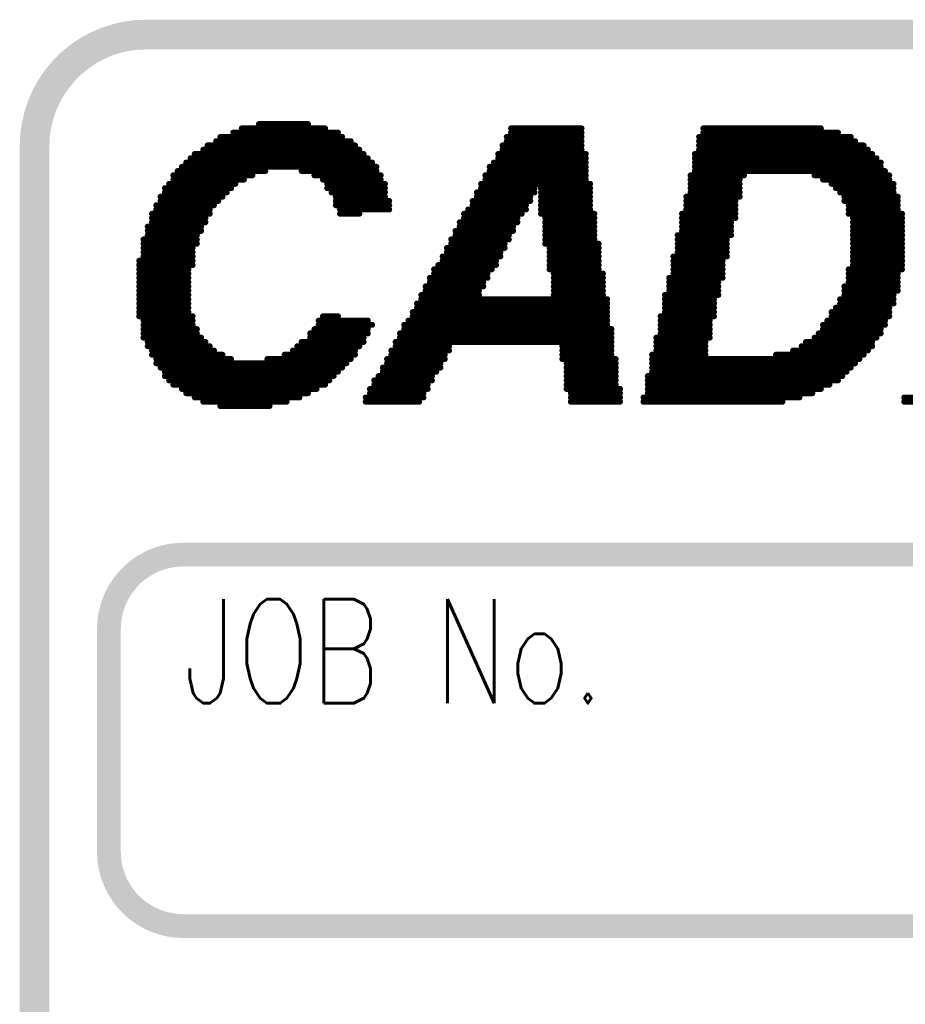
# Model space of a CAD drawing. Extents: x -1 to 210, y -5 to 148.
# Tile 27 of 52: x 5 to 13, y 140 to 148. Entities that reach past the tile are written whole.
import ezdxf

# ---------------------------------------------------------------- set-up
doc = ezdxf.new("R2010")
doc.units = 0
doc.layers.add('2D_LINE_00', color=5, linetype='CONTINUOUS')
doc.layers.add('TEXT_00', color=5, linetype='CONTINUOUS')
doc.styles.add('W0$127', font='simplex', dxfattribs={"width": 0.75})

# ---------------------------------------------------------------- blocks, each defined once
blk = doc.blocks.new('SMOOTH_0$0508')
at = {"const_width": 0.0254}
blk.add_lwpolyline([(-0.0127, 0, 1), (0.0127, 0, 1)], format="xyb", close=True, dxfattribs=at)
blk = doc.blocks.new('DRAWING_2')
at = {"layer": '2D_LINE_00'}
for points, const_width in [([(0, 0, 0.414214), (0.9525, -0.9525), (62.5475, -0.9525, 0.414214), (63.5, 0), (63.5, 10.795, 0.414214), (62.5475, 11.7475), (22.86, 11.7475, -0.414214), (21.9075, 12.7), (21.9075, 14.605, 0.414214), (20.955, 15.5575), (0.9525, 15.5575, 0.414214), (0, 14.605)], 0.254), ([(16.51, 10.4775, 0.414214), (15.875, 11.1125), (1.27, 11.1125, 0.414214), (0.635, 10.4775), (0.635, 8.5725, 0.414214), (1.27, 7.9375), (15.875, 7.9375, 0.414214), (16.51, 8.5725)], 0.2032)]:
    blk.add_lwpolyline(points, format="xyb", close=True, dxfattribs=dict(at, const_width=const_width))
at = {"layer": '2D_LINE_00', "const_width": 0.0508}
for points in [[(1.9161, 14.7923), (2.336, 14.7923)], [(1.697, 14.7193), (2.5916, 14.7193)], [(1.7701, 14.7558), (2.4821, 14.7558)], [(4.0704, 14.7558), (4.6728, 14.7558)], [(4.0704, 14.7193), (4.6728, 14.7193)], [(5.7134, 14.7558), (6.7175, 14.7558)], [(5.7134, 14.7193), (6.8636, 14.7193)], [(1.551, 14.6463), (2.7011, 14.6463)], [(1.5875, 14.6828), (2.6281, 14.6828)], [(4.0338, 14.6828), (4.6728, 14.6828)], [(4.0338, 14.6463), (4.6728, 14.6463)], [(5.6769, 14.6828), (6.9731, 14.6828)], [(5.6769, 14.6463), (7.0096, 14.6463)], [(1.3684, 14.5367), (2.8107, 14.5367)], [(1.4414, 14.5732), (2.7742, 14.5732)], [(1.478, 14.6098), (2.7376, 14.6098)], [(3.9608, 14.5367), (4.7093, 14.5367)], [(3.9973, 14.6098), (4.6728, 14.6098)], [(3.9973, 14.5732), (4.6728, 14.5732)], [(5.6404, 14.5367), (7.1557, 14.5367)], [(5.6769, 14.6098), (7.0826, 14.6098)], [(5.6769, 14.5732), (7.1191, 14.5732)], [(1.2954, 14.4637), (2.8837, 14.4637)], [(1.3319, 14.5002), (2.8472, 14.5002)], [(3.9243, 14.4637), (4.7093, 14.4637)], [(3.9608, 14.5002), (4.7093, 14.5002)], [(5.6404, 14.5002), (7.1922, 14.5002)], [(5.6404, 14.4637), (7.2287, 14.4637)], [(1.2224, 14.3907), (1.9709, 14.3907)], [(1.2589, 14.4272), (2.9202, 14.4272)], [(2.2812, 14.3907), (2.9202, 14.3907)], [(3.8878, 14.4272), (4.7093, 14.4272)], [(3.8878, 14.3907), (4.7093, 14.3907)], [(5.6404, 14.4272), (7.2287, 14.4272)], [(5.6404, 14.3907), (7.2652, 14.3907)], [(1.1859, 14.3542), (1.8613, 14.3542)], [(1.1859, 14.3177), (1.7883, 14.3177)], [(2.3908, 14.3542), (2.9567, 14.3542)], [(2.4638, 14.3177), (2.9567, 14.3177)], [(3.8513, 14.3542), (4.7093, 14.3542)], [(3.8513, 14.3177), (4.7093, 14.3177)], [(5.6039, 14.3542), (6.0603, 14.3542)], [(5.6039, 14.3177), (6.0238, 14.3177)], [(6.6627, 14.3542), (7.3017, 14.3542)], [(6.7358, 14.3177), (7.3017, 14.3177)], [(1.1128, 14.2446), (1.6788, 14.2446)], [(1.1128, 14.2081), (1.6423, 14.2081)], [(1.1494, 14.2812), (1.7153, 14.2812)], [(2.5003, 14.2812), (2.9932, 14.2812)], [(2.5003, 14.2446), (2.9932, 14.2446)], [(2.5368, 14.2081), (2.9932, 14.2081)], [(3.7782, 14.2081), (4.2712, 14.2081)], [(3.8148, 14.2812), (4.7458, 14.2812)], [(3.8148, 14.2446), (4.2712, 14.2446)], [(4.3259, 14.2446), (4.7458, 14.2446)], [(4.3259, 14.2081), (4.7458, 14.2081)], [(5.6039, 14.2812), (6.0238, 14.2812)], [(5.6039, 14.2446), (6.0238, 14.2446)], [(5.6039, 14.2081), (6.0238, 14.2081)], [(6.8088, 14.2812), (7.3382, 14.2812)], [(6.8453, 14.2446), (7.3382, 14.2446)], [(6.8818, 14.2081), (7.3382, 14.2081)], [(1.0763, 14.1716), (1.6058, 14.1716)], [(1.0763, 14.1351), (1.5692, 14.1351)], [(2.5733, 14.1716), (2.9932, 14.1716)], [(2.5733, 14.1351), (3.0297, 14.1351)], [(3.7417, 14.1351), (4.2347, 14.1351)], [(3.7782, 14.1716), (4.2347, 14.1716)], [(4.3259, 14.1716), (4.7458, 14.1716)], [(4.3259, 14.1351), (4.7458, 14.1351)], [(5.5674, 14.1716), (6.0238, 14.1716)], [(5.5674, 14.1351), (5.9873, 14.1351)], [(6.9183, 14.1716), (7.3747, 14.1716)], [(6.9183, 14.1351), (7.3747, 14.1351)], [(1.0398, 14.0986), (1.5327, 14.0986)], [(1.0398, 14.0621), (1.4962, 14.0621)], [(2.5733, 14.0986), (3.0297, 14.0986)], [(2.6098, 14.0621), (3.0297, 14.0621)], [(3.7052, 14.0621), (4.1981, 14.0621)], [(3.7417, 14.0986), (4.1981, 14.0986)], [(4.3259, 14.0986), (4.7458, 14.0986)], [(4.3259, 14.0621), (4.7458, 14.0621)], [(5.5674, 14.0986), (5.9873, 14.0986)], [(5.5674, 14.0621), (5.9873, 14.0621)], [(6.9548, 14.0986), (7.3747, 14.0986)], [(6.9548, 14.0621), (7.3747, 14.0621)], [(1.0033, 14.0256), (1.4962, 14.0256)], [(1.0033, 13.9891), (1.4597, 13.9891)], [(1.0033, 13.9525), (1.4597, 13.9525)], [(2.6098, 14.0256), (2.7742, 14.0256)], [(3.6322, 13.9525), (4.1251, 13.9525)], [(3.6687, 14.0256), (4.1616, 14.0256)], [(3.6687, 13.9891), (4.1251, 13.9891)], [(4.3259, 14.0256), (4.7823, 14.0256)], [(4.3624, 13.9891), (4.7823, 13.9891)], [(4.3624, 13.9525), (4.7823, 13.9525)], [(5.5309, 14.0256), (5.9873, 14.0256)], [(5.5309, 13.9891), (5.9873, 13.9891)], [(5.5309, 13.9525), (5.9507, 13.9525)], [(6.9548, 14.0256), (7.4112, 14.0256)], [(6.9913, 13.9891), (7.4112, 13.9891)], [(6.9913, 13.9525), (7.4112, 13.9525)], [(0.9668, 13.916), (1.4232, 13.916)], [(0.9668, 13.8795), (1.4232, 13.8795)], [(3.5957, 13.8795), (4.0886, 13.8795)], [(3.6322, 13.916), (4.0886, 13.916)], [(4.3624, 13.916), (4.7823, 13.916)], [(4.3624, 13.8795), (4.7823, 13.8795)], [(5.5309, 13.916), (5.9507, 13.916)], [(5.5309, 13.8795), (5.9507, 13.8795)], [(6.9913, 13.916), (7.4112, 13.916)], [(6.9913, 13.8795), (7.4112, 13.8795)], [(0.9303, 13.8065), (1.3867, 13.8065)], [(0.9668, 13.843), (1.3867, 13.843)], [(3.5592, 13.8065), (4.0521, 13.8065)], [(3.5957, 13.843), (4.0521, 13.843)], [(4.3624, 13.843), (4.7823, 13.843)], [(4.3624, 13.8065), (4.7823, 13.8065)], [(5.4943, 13.843), (5.9507, 13.843)], [(5.4943, 13.8065), (5.9142, 13.8065)], [(6.9913, 13.843), (7.4112, 13.843)], [(6.9913, 13.8065), (7.4112, 13.8065)], [(0.9303, 13.77), (1.3867, 13.77)], [(0.9303, 13.7335), (1.3502, 13.7335)], [(0.9303, 13.6969), (1.3502, 13.6969)], [(3.5227, 13.7335), (4.0156, 13.7335)], [(3.5227, 13.6969), (3.9791, 13.6969)], [(3.5592, 13.77), (4.0156, 13.77)], [(4.3624, 13.77), (4.8189, 13.77)], [(4.399, 13.7335), (4.8189, 13.7335)], [(4.399, 13.6969), (4.8189, 13.6969)], [(5.4943, 13.77), (5.9142, 13.77)], [(5.4943, 13.7335), (5.9142, 13.7335)], [(5.4943, 13.6969), (5.9142, 13.6969)], [(6.9913, 13.77), (7.4112, 13.77)], [(6.9913, 13.7335), (7.4112, 13.7335)], [(6.9913, 13.6969), (7.4112, 13.6969)], [(0.8938, 13.6239), (1.3502, 13.6239)], [(0.9303, 13.6604), (1.3502, 13.6604)], [(3.4861, 13.6604), (3.9791, 13.6604)], [(3.4861, 13.6239), (3.9426, 13.6239)], [(4.399, 13.6604), (4.8189, 13.6604)], [(4.399, 13.6239), (4.8189, 13.6239)], [(5.4578, 13.6604), (5.9142, 13.6604)], [(5.4578, 13.6239), (5.8777, 13.6239)], [(6.9913, 13.6604), (7.4112, 13.6604)], [(6.9913, 13.6239), (7.4112, 13.6239)], [(0.8938, 13.5874), (1.3502, 13.5874)], [(0.8938, 13.5509), (1.3137, 13.5509)], [(3.4131, 13.5509), (3.906, 13.5509)], [(3.4496, 13.5874), (3.9426, 13.5874)], [(4.399, 13.5874), (4.8189, 13.5874)], [(4.399, 13.5509), (4.8189, 13.5509)], [(5.4578, 13.5874), (5.8777, 13.5874)], [(5.4578, 13.5509), (5.8777, 13.5509)], [(6.9548, 13.5509), (7.4112, 13.5509)], [(6.9913, 13.5874), (7.4112, 13.5874)], [(0.8938, 13.5144), (1.3137, 13.5144)], [(0.8938, 13.4779), (1.3137, 13.4779)], [(0.8938, 13.4414), (1.3137, 13.4414)], [(3.3766, 13.4779), (3.8695, 13.4779)], [(3.3766, 13.4414), (3.833, 13.4414)], [(3.4131, 13.5144), (3.8695, 13.5144)], [(4.4355, 13.5144), (4.8554, 13.5144)], [(4.4355, 13.4779), (4.8554, 13.4779)], [(4.4355, 13.4414), (4.8554, 13.4414)], [(5.4213, 13.4779), (5.8777, 13.4779)], [(5.4213, 13.4414), (5.8412, 13.4414)], [(5.4578, 13.5144), (5.8777, 13.5144)], [(6.9548, 13.5144), (7.3747, 13.5144)], [(6.9548, 13.4779), (7.3747, 13.4779)], [(6.9548, 13.4414), (7.3747, 13.4414)], [(0.8938, 13.4048), (1.3137, 13.4048)], [(0.8938, 13.3683), (1.3137, 13.3683)], [(3.3401, 13.4048), (3.833, 13.4048)], [(3.3401, 13.3683), (3.7965, 13.3683)], [(4.4355, 13.4048), (4.8554, 13.4048)], [(4.4355, 13.3683), (4.8554, 13.3683)], [(5.4213, 13.4048), (5.8412, 13.4048)], [(5.4213, 13.3683), (5.8412, 13.3683)], [(6.9183, 13.4048), (7.3747, 13.4048)], [(6.9183, 13.3683), (7.3747, 13.3683)], [(0.8938, 13.3318), (1.3137, 13.3318)], [(0.8938, 13.2953), (1.3137, 13.2953)], [(3.3036, 13.3318), (3.7965, 13.3318)], [(3.3036, 13.2953), (4.8919, 13.2953)], [(4.4355, 13.3318), (4.8554, 13.3318)], [(5.3848, 13.3318), (5.8412, 13.3318)], [(5.3848, 13.2953), (5.8047, 13.2953)], [(6.8818, 13.2953), (7.3382, 13.2953)], [(6.9183, 13.3318), (7.3382, 13.3318)], [(0.8938, 13.2588), (1.3137, 13.2588)], [(0.8938, 13.2223), (1.3137, 13.2223)], [(3.2671, 13.2588), (4.8919, 13.2588)], [(3.2671, 13.2223), (4.8919, 13.2223)], [(5.3848, 13.2588), (5.8047, 13.2588)], [(5.3848, 13.2223), (5.8047, 13.2223)], [(6.8453, 13.2223), (7.3017, 13.2223)], [(6.8818, 13.2588), (7.3382, 13.2588)], [(0.8938, 13.1858), (1.3137, 13.1858)], [(0.8938, 13.1493), (1.3502, 13.1493)], [(0.9303, 13.1128), (1.3502, 13.1128)], [(2.4273, 13.1128), (2.8472, 13.1128)], [(2.4638, 13.1493), (2.5916, 13.1493)], [(3.194, 13.1128), (4.8919, 13.1128)], [(3.2306, 13.1858), (4.8919, 13.1858)], [(3.2306, 13.1493), (4.8919, 13.1493)], [(5.3483, 13.1493), (5.8047, 13.1493)], [(5.3483, 13.1128), (5.7682, 13.1128)], [(5.3848, 13.1858), (5.8047, 13.1858)], [(6.7723, 13.1128), (7.2652, 13.1128)], [(6.8088, 13.1858), (7.3017, 13.1858)], [(6.8088, 13.1493), (7.3017, 13.1493)], [(0.9303, 13.0762), (1.3502, 13.0762)], [(0.9303, 13.0397), (1.3867, 13.0397)], [(2.3908, 13.0397), (2.8472, 13.0397)], [(2.4273, 13.0762), (2.8837, 13.0762)], [(3.1575, 13.0762), (4.8919, 13.0762)], [(3.1575, 13.0397), (4.9284, 13.0397)], [(5.3483, 13.0762), (5.7682, 13.0762)], [(5.3483, 13.0397), (5.7682, 13.0397)], [(6.7358, 13.0762), (7.2652, 13.0762)], [(6.7358, 13.0397), (7.2287, 13.0397)], [(0.9303, 13.0032), (1.3867, 13.0032)], [(0.9303, 12.9667), (1.4232, 12.9667)], [(2.3543, 13.0032), (2.8472, 13.0032)], [(2.3543, 12.9667), (2.8107, 12.9667)], [(3.121, 13.0032), (4.9284, 13.0032)], [(3.121, 12.9667), (4.9284, 12.9667)], [(5.3118, 12.9667), (5.7682, 12.9667)], [(5.3483, 13.0032), (5.7682, 13.0032)], [(6.6627, 12.9667), (7.1922, 12.9667)], [(6.6993, 13.0032), (7.2287, 13.0032)], [(0.9668, 12.9302), (1.4597, 12.9302)], [(0.9668, 12.8937), (1.4962, 12.8937)], [(1.0033, 12.8572), (1.5327, 12.8572)], [(2.2082, 12.8572), (2.7376, 12.8572)], [(2.2447, 12.8937), (2.7742, 12.8937)], [(2.2812, 12.9302), (2.8107, 12.9302)], [(3.048, 12.8572), (3.5409, 12.8572)], [(3.0845, 12.9302), (4.9284, 12.9302)], [(3.0845, 12.8937), (3.5409, 12.8937)], [(4.5085, 12.8937), (4.9284, 12.8937)], [(4.5085, 12.8572), (4.9284, 12.8572)], [(5.3118, 12.9302), (5.7317, 12.9302)], [(5.3118, 12.8937), (5.7317, 12.8937)], [(5.3118, 12.8572), (5.7317, 12.8572)], [(6.4802, 12.8572), (7.1191, 12.8572)], [(6.5532, 12.8937), (7.1557, 12.8937)], [(6.5897, 12.9302), (7.1557, 12.9302)], [(1.0033, 12.8207), (1.6058, 12.8207)], [(1.0398, 12.7841), (1.6788, 12.7841)], [(1.9891, 12.7841), (2.7011, 12.7841)], [(2.1352, 12.8207), (2.7376, 12.8207)], [(3.0115, 12.7841), (3.5044, 12.7841)], [(3.048, 12.8207), (3.5044, 12.8207)], [(4.5085, 12.8207), (4.9284, 12.8207)], [(4.5085, 12.7841), (4.9649, 12.7841)], [(5.2753, 12.8207), (5.7317, 12.8207)], [(5.2753, 12.7841), (7.0461, 12.7841)], [(6.3341, 12.8207), (7.0826, 12.8207)], [(1.0398, 12.7476), (2.6646, 12.7476)], [(1.0763, 12.7111), (2.6281, 12.7111)], [(2.975, 12.7111), (3.4679, 12.7111)], [(3.0115, 12.7476), (3.4679, 12.7476)], [(4.545, 12.7476), (4.9649, 12.7476)], [(4.545, 12.7111), (4.9649, 12.7111)], [(5.2753, 12.7476), (7.0096, 12.7476)], [(5.2753, 12.7111), (6.9731, 12.7111)], [(1.1128, 12.6746), (2.5916, 12.6746)], [(1.1128, 12.6381), (2.5551, 12.6381)], [(1.1494, 12.6016), (2.5186, 12.6016)], [(2.9019, 12.6016), (3.3949, 12.6016)], [(2.9385, 12.6381), (3.3949, 12.6381)], [(2.975, 12.6746), (3.4314, 12.6746)], [(4.545, 12.6746), (4.9649, 12.6746)], [(4.545, 12.6381), (4.9649, 12.6381)], [(4.545, 12.6016), (4.9649, 12.6016)], [(5.2387, 12.6381), (6.9001, 12.6381)], [(5.2387, 12.6016), (6.8636, 12.6016)], [(5.2753, 12.6746), (6.9366, 12.6746)], [(1.1859, 12.5651), (2.4821, 12.5651)], [(1.2589, 12.5285), (2.409, 12.5285)], [(2.8654, 12.5285), (3.3584, 12.5285)], [(2.9019, 12.5651), (3.3584, 12.5651)], [(4.545, 12.5651), (4.9649, 12.5651)], [(4.545, 12.5285), (5.0014, 12.5285)], [(5.2387, 12.5651), (6.7905, 12.5651)], [(5.2387, 12.5285), (6.7175, 12.5285)], [(1.2954, 12.492), (2.336, 12.492)], [(1.3684, 12.4555), (2.263, 12.4555)], [(2.8289, 12.4555), (3.3218, 12.4555)], [(2.8654, 12.492), (3.3218, 12.492)], [(4.5815, 12.492), (5.0014, 12.492)], [(4.5815, 12.4555), (5.0014, 12.4555)], [(5.2022, 12.4555), (6.5349, 12.4555)], [(5.2387, 12.492), (6.6445, 12.492)], [(7.4295, 12.4555), (9.2004, 12.4555)], [(1.4414, 12.419), (2.1534, 12.419)], [(1.5875, 12.3825), (2.0074, 12.3825)], [(2.8289, 12.419), (3.2853, 12.419)], [(4.5815, 12.419), (5.0014, 12.419)], [(5.2022, 12.419), (6.3889, 12.419)], [(7.4295, 12.419), (9.2004, 12.419)]]:
    blk.add_lwpolyline(points, dxfattribs=at)
at = {"layer": '2D_LINE_00'}
for p in [(1.9161, 14.7923), (2.336, 14.7923), (1.697, 14.7193), (1.7701, 14.7558), (2.4821, 14.7558), (2.5916, 14.7193), (4.0704, 14.7558), (4.0704, 14.7193), (4.6728, 14.7558), (4.6728, 14.7193), (5.7134, 14.7558), (5.7134, 14.7193), (6.7175, 14.7558), (6.8636, 14.7193), (1.551, 14.6463), (1.5875, 14.6828), (2.6281, 14.6828), (2.7011, 14.6463), (4.0338, 14.6828), (4.0338, 14.6463), (4.6728, 14.6828), (4.6728, 14.6463), (5.6769, 14.6828), (5.6769, 14.6463), (6.9731, 14.6828), (7.0096, 14.6463), (1.3684, 14.5367), (1.4414, 14.5732), (1.478, 14.6098), (2.7376, 14.6098), (2.7742, 14.5732), (2.8107, 14.5367), (3.9608, 14.5367), (3.9973, 14.6098), (3.9973, 14.5732), (4.6728, 14.6098), (4.6728, 14.5732), (4.7093, 14.5367), (5.6404, 14.5367), (5.6769, 14.6098), (5.6769, 14.5732), (7.0826, 14.6098), (7.1191, 14.5732), (7.1557, 14.5367), (1.2954, 14.4637), (1.3319, 14.5002), (2.8472, 14.5002), (2.8837, 14.4637), (3.9243, 14.4637), (3.9608, 14.5002), (4.7093, 14.5002), (4.7093, 14.4637), (5.6404, 14.5002), (5.6404, 14.4637), (7.1922, 14.5002), (7.2287, 14.4637), (1.2224, 14.3907), (1.2589, 14.4272), (1.9709, 14.3907), (2.2812, 14.3907), (2.9202, 14.4272), (2.9202, 14.3907), (3.8878, 14.4272), (3.8878, 14.3907), (4.7093, 14.4272), (4.7093, 14.3907), (5.6404, 14.4272), (5.6404, 14.3907), (7.2287, 14.4272), (7.2652, 14.3907), (1.1859, 14.3542), (1.1859, 14.3177), (1.7883, 14.3177), (1.8613, 14.3542), (2.3908, 14.3542), (2.4638, 14.3177), (2.9567, 14.3542), (2.9567, 14.3177), (3.8513, 14.3542), (3.8513, 14.3177), (4.7093, 14.3542), (4.7093, 14.3177), (5.6039, 14.3542), (5.6039, 14.3177), (6.0238, 14.3177), (6.0603, 14.3542), (6.6627, 14.3542), (6.7358, 14.3177), (7.3017, 14.3542), (7.3017, 14.3177), (1.1128, 14.2446), (1.1128, 14.2081), (1.1494, 14.2812), (1.6423, 14.2081), (1.6788, 14.2446), (1.7153, 14.2812), (2.5003, 14.2812), (2.5003, 14.2446), (2.5368, 14.2081), (2.9932, 14.2812), (2.9932, 14.2446), (2.9932, 14.2081), (3.7782, 14.2081), (3.8148, 14.2812), (3.8148, 14.2446), (4.2712, 14.2446), (4.2712, 14.2081), (4.3259, 14.2446), (4.3259, 14.2081), (4.7458, 14.2812), (4.7458, 14.2446), (4.7458, 14.2081), (5.6039, 14.2812), (5.6039, 14.2446), (5.6039, 14.2081), (6.0238, 14.2812), (6.0238, 14.2446), (6.0238, 14.2081), (6.8088, 14.2812), (6.8453, 14.2446), (6.8818, 14.2081), (7.3382, 14.2812), (7.3382, 14.2446), (7.3382, 14.2081), (1.0763, 14.1716), (1.0763, 14.1351), (1.5692, 14.1351), (1.6058, 14.1716), (2.5733, 14.1716), (2.5733, 14.1351), (2.9932, 14.1716), (3.0297, 14.1351), (3.7417, 14.1351), (3.7782, 14.1716), (4.2347, 14.1716), (4.2347, 14.1351), (4.3259, 14.1716), (4.3259, 14.1351), (4.7458, 14.1716), (4.7458, 14.1351), (5.5674, 14.1716), (5.5674, 14.1351), (5.9873, 14.1351), (6.0238, 14.1716), (6.9183, 14.1716), (6.9183, 14.1351), (7.3747, 14.1716), (7.3747, 14.1351), (1.0398, 14.0986), (1.0398, 14.0621), (1.4962, 14.0621), (1.5327, 14.0986), (2.5733, 14.0986), (2.6098, 14.0621), (3.0297, 14.0986), (3.0297, 14.0621), (3.7052, 14.0621), (3.7417, 14.0986), (4.1981, 14.0986), (4.1981, 14.0621), (4.3259, 14.0986), (4.3259, 14.0621), (4.7458, 14.0986), (4.7458, 14.0621), (5.5674, 14.0986), (5.5674, 14.0621), (5.9873, 14.0986), (5.9873, 14.0621), (6.9548, 14.0986), (6.9548, 14.0621), (7.3747, 14.0986), (7.3747, 14.0621), (1.0033, 14.0256), (1.0033, 13.9891), (1.0033, 13.9525), (1.4597, 13.9891), (1.4597, 13.9525), (1.4962, 14.0256), (2.6098, 14.0256), (2.7742, 14.0256), (3.6322, 13.9525), (3.6687, 14.0256), (3.6687, 13.9891), (4.1251, 13.9891), (4.1251, 13.9525), (4.1616, 14.0256), (4.3259, 14.0256), (4.3624, 13.9891), (4.3624, 13.9525), (4.7823, 14.0256), (4.7823, 13.9891), (4.7823, 13.9525), (5.5309, 14.0256), (5.5309, 13.9891), (5.5309, 13.9525), (5.9507, 13.9525), (5.9873, 14.0256), (5.9873, 13.9891), (6.9548, 14.0256), (6.9913, 13.9891), (6.9913, 13.9525), (7.4112, 14.0256), (7.4112, 13.9891), (7.4112, 13.9525), (0.9668, 13.916), (0.9668, 13.8795), (1.4232, 13.916), (1.4232, 13.8795), (3.5957, 13.8795), (3.6322, 13.916), (4.0886, 13.916), (4.0886, 13.8795), (4.3624, 13.916), (4.3624, 13.8795), (4.7823, 13.916), (4.7823, 13.8795), (5.5309, 13.916), (5.5309, 13.8795), (5.9507, 13.916), (5.9507, 13.8795), (6.9913, 13.916), (6.9913, 13.8795), (7.4112, 13.916), (7.4112, 13.8795), (0.9303, 13.8065), (0.9668, 13.843), (1.3867, 13.843), (1.3867, 13.8065), (3.5592, 13.8065), (3.5957, 13.843), (4.0521, 13.843), (4.0521, 13.8065), (4.3624, 13.843), (4.3624, 13.8065), (4.7823, 13.843), (4.7823, 13.8065), (5.4943, 13.843), (5.4943, 13.8065), (5.9142, 13.8065), (5.9507, 13.843), (6.9913, 13.843), (6.9913, 13.8065), (7.4112, 13.843), (7.4112, 13.8065), (0.9303, 13.77), (0.9303, 13.7335), (0.9303, 13.6969), (1.3502, 13.7335), (1.3502, 13.6969), (1.3867, 13.77), (3.5227, 13.7335), (3.5227, 13.6969), (3.5592, 13.77), (3.9791, 13.6969), (4.0156, 13.77), (4.0156, 13.7335), (4.3624, 13.77), (4.399, 13.7335), (4.399, 13.6969), (4.8189, 13.77), (4.8189, 13.7335), (4.8189, 13.6969), (5.4943, 13.77), (5.4943, 13.7335), (5.4943, 13.6969), (5.9142, 13.77), (5.9142, 13.7335), (5.9142, 13.6969), (6.9913, 13.77), (6.9913, 13.7335), (6.9913, 13.6969), (7.4112, 13.77), (7.4112, 13.7335), (7.4112, 13.6969), (0.8938, 13.6239), (0.9303, 13.6604), (1.3502, 13.6604), (1.3502, 13.6239), (3.4861, 13.6604), (3.4861, 13.6239), (3.9426, 13.6239), (3.9791, 13.6604), (4.399, 13.6604), (4.399, 13.6239), (4.8189, 13.6604), (4.8189, 13.6239), (5.4578, 13.6604), (5.4578, 13.6239), (5.8777, 13.6239), (5.9142, 13.6604), (6.9913, 13.6604), (6.9913, 13.6239), (7.4112, 13.6604), (7.4112, 13.6239), (0.8938, 13.5874), (0.8938, 13.5509), (1.3137, 13.5509), (1.3502, 13.5874), (3.4131, 13.5509), (3.4496, 13.5874), (3.906, 13.5509), (3.9426, 13.5874), (4.399, 13.5874), (4.399, 13.5509), (4.8189, 13.5874), (4.8189, 13.5509), (5.4578, 13.5874), (5.4578, 13.5509), (5.8777, 13.5874), (5.8777, 13.5509), (6.9548, 13.5509), (6.9913, 13.5874), (7.4112, 13.5874), (7.4112, 13.5509), (0.8938, 13.5144), (0.8938, 13.4779), (0.8938, 13.4414), (1.3137, 13.5144), (1.3137, 13.4779), (1.3137, 13.4414), (3.3766, 13.4779), (3.3766, 13.4414), (3.4131, 13.5144), (3.833, 13.4414), (3.8695, 13.5144), (3.8695, 13.4779), (4.4355, 13.5144), (4.4355, 13.4779), (4.4355, 13.4414), (4.8554, 13.5144), (4.8554, 13.4779), (4.8554, 13.4414), (5.4213, 13.4779), (5.4213, 13.4414), (5.4578, 13.5144), (5.8412, 13.4414), (5.8777, 13.5144), (5.8777, 13.4779), (6.9548, 13.5144), (6.9548, 13.4779), (6.9548, 13.4414), (7.3747, 13.5144), (7.3747, 13.4779), (7.3747, 13.4414), (0.8938, 13.4048), (0.8938, 13.3683), (1.3137, 13.4048), (1.3137, 13.3683), (3.3401, 13.4048), (3.3401, 13.3683), (3.7965, 13.3683), (3.833, 13.4048), (4.4355, 13.4048), (4.4355, 13.3683), (4.8554, 13.4048), (4.8554, 13.3683), (5.4213, 13.4048), (5.4213, 13.3683), (5.8412, 13.4048), (5.8412, 13.3683), (6.9183, 13.4048), (6.9183, 13.3683), (7.3747, 13.4048), (7.3747, 13.3683), (0.8938, 13.3318), (0.8938, 13.2953), (1.3137, 13.3318), (1.3137, 13.2953), (3.3036, 13.3318), (3.3036, 13.2953), (3.7965, 13.3318), (4.4355, 13.3318), (4.8554, 13.3318), (4.8919, 13.2953), (5.3848, 13.3318), (5.3848, 13.2953), (5.8047, 13.2953), (5.8412, 13.3318), (6.8818, 13.2953), (6.9183, 13.3318), (7.3382, 13.3318), (7.3382, 13.2953), (0.8938, 13.2588), (0.8938, 13.2223), (1.3137, 13.2588), (1.3137, 13.2223), (3.2671, 13.2588), (3.2671, 13.2223), (4.8919, 13.2588), (4.8919, 13.2223), (5.3848, 13.2588), (5.3848, 13.2223), (5.8047, 13.2588), (5.8047, 13.2223), (6.8453, 13.2223), (6.8818, 13.2588), (7.3017, 13.2223), (7.3382, 13.2588), (0.8938, 13.1858), (0.8938, 13.1493), (0.9303, 13.1128), (1.3137, 13.1858), (1.3502, 13.1493), (1.3502, 13.1128), (2.4273, 13.1128), (2.4638, 13.1493), (2.5916, 13.1493), (2.8472, 13.1128), (3.194, 13.1128), (3.2306, 13.1858), (3.2306, 13.1493), (4.8919, 13.1858), (4.8919, 13.1493), (4.8919, 13.1128), (5.3483, 13.1493), (5.3483, 13.1128), (5.3848, 13.1858), (5.7682, 13.1128), (5.8047, 13.1858), (5.8047, 13.1493), (6.7723, 13.1128), (6.8088, 13.1858), (6.8088, 13.1493), (7.2652, 13.1128), (7.3017, 13.1858), (7.3017, 13.1493), (0.9303, 13.0762), (0.9303, 13.0397), (1.3502, 13.0762), (1.3867, 13.0397), (2.3908, 13.0397), (2.4273, 13.0762), (2.8472, 13.0397), (2.8837, 13.0762), (3.1575, 13.0762), (3.1575, 13.0397), (4.8919, 13.0762), (4.9284, 13.0397), (5.3483, 13.0762), (5.3483, 13.0397), (5.7682, 13.0762), (5.7682, 13.0397), (6.7358, 13.0762), (6.7358, 13.0397), (7.2287, 13.0397), (7.2652, 13.0762), (0.9303, 13.0032), (0.9303, 12.9667), (1.3867, 13.0032), (1.4232, 12.9667), (2.3543, 13.0032), (2.3543, 12.9667), (2.8107, 12.9667), (2.8472, 13.0032), (3.121, 13.0032), (3.121, 12.9667), (4.9284, 13.0032), (4.9284, 12.9667), (5.3118, 12.9667), (5.3483, 13.0032), (5.7682, 13.0032), (5.7682, 12.9667), (6.6627, 12.9667), (6.6993, 13.0032), (7.1922, 12.9667), (7.2287, 13.0032), (0.9668, 12.9302), (0.9668, 12.8937), (1.0033, 12.8572), (1.4597, 12.9302), (1.4962, 12.8937), (1.5327, 12.8572), (2.2082, 12.8572), (2.2447, 12.8937), (2.2812, 12.9302), (2.7376, 12.8572), (2.7742, 12.8937), (2.8107, 12.9302), (3.048, 12.8572), (3.0845, 12.9302), (3.0845, 12.8937), (3.5409, 12.8937), (3.5409, 12.8572), (4.5085, 12.8937), (4.5085, 12.8572), (4.9284, 12.9302), (4.9284, 12.8937), (4.9284, 12.8572), (5.3118, 12.9302), (5.3118, 12.8937), (5.3118, 12.8572), (5.7317, 12.9302), (5.7317, 12.8937), (5.7317, 12.8572), (6.4802, 12.8572), (6.5532, 12.8937), (6.5897, 12.9302), (7.1191, 12.8572), (7.1557, 12.9302), (7.1557, 12.8937), (1.0033, 12.8207), (1.0398, 12.7841), (1.6058, 12.8207), (1.6788, 12.7841), (1.9891, 12.7841), (2.1352, 12.8207), (2.7011, 12.7841), (2.7376, 12.8207), (3.0115, 12.7841), (3.048, 12.8207), (3.5044, 12.8207), (3.5044, 12.7841), (4.5085, 12.8207), (4.5085, 12.7841), (4.9284, 12.8207), (4.9649, 12.7841), (5.2753, 12.8207), (5.2753, 12.7841), (5.7317, 12.8207), (6.3341, 12.8207), (7.0461, 12.7841), (7.0826, 12.8207), (1.0398, 12.7476), (1.0763, 12.7111), (2.6281, 12.7111), (2.6646, 12.7476), (2.975, 12.7111), (3.0115, 12.7476), (3.4679, 12.7476), (3.4679, 12.7111), (4.545, 12.7476), (4.545, 12.7111), (4.9649, 12.7476), (4.9649, 12.7111), (5.2753, 12.7476), (5.2753, 12.7111), (6.9731, 12.7111), (7.0096, 12.7476), (1.1128, 12.6746), (1.1128, 12.6381), (1.1494, 12.6016), (2.5186, 12.6016), (2.5551, 12.6381), (2.5916, 12.6746), (2.9019, 12.6016), (2.9385, 12.6381), (2.975, 12.6746), (3.3949, 12.6381), (3.3949, 12.6016), (3.4314, 12.6746), (4.545, 12.6746), (4.545, 12.6381), (4.545, 12.6016), (4.9649, 12.6746), (4.9649, 12.6381), (4.9649, 12.6016), (5.2387, 12.6381), (5.2387, 12.6016), (5.2753, 12.6746), (6.8636, 12.6016), (6.9001, 12.6381), (6.9366, 12.6746), (1.1859, 12.5651), (1.2589, 12.5285), (2.409, 12.5285), (2.4821, 12.5651), (2.8654, 12.5285), (2.9019, 12.5651), (3.3584, 12.5651), (3.3584, 12.5285), (4.545, 12.5651), (4.545, 12.5285), (4.9649, 12.5651), (5.0014, 12.5285), (5.2387, 12.5651), (5.2387, 12.5285), (6.7175, 12.5285), (6.7905, 12.5651), (1.2954, 12.492), (1.3684, 12.4555), (2.263, 12.4555), (2.336, 12.492), (2.8289, 12.4555), (2.8654, 12.492), (3.3218, 12.492), (3.3218, 12.4555), (4.5815, 12.492), (4.5815, 12.4555), (5.0014, 12.492), (5.0014, 12.4555), (5.2022, 12.4555), (5.2387, 12.492), (6.5349, 12.4555), (6.6445, 12.492), (7.4295, 12.4555), (1.4414, 12.419), (1.5875, 12.3825), (2.0074, 12.3825), (2.1534, 12.419), (2.8289, 12.419), (3.2853, 12.419), (4.5815, 12.419), (5.0014, 12.419), (5.2022, 12.419), (6.3889, 12.419), (7.4295, 12.419)]:
    blk.add_blockref('SMOOTH_0$0508', p, dxfattribs=at)
at = {"layer": 'TEXT_00', "style": 'W0$127', "width": 0.75}
blk.add_text('JOB No.', height=0.889, dxfattribs=at).set_placement((1.27, 9.8425))

msp = doc.modelspace()

# ---------------------------------------------------------------- block references
msp.add_blockref('DRAWING_2', (5.5, 132.5))

doc.saveas('drawing.dxf')
